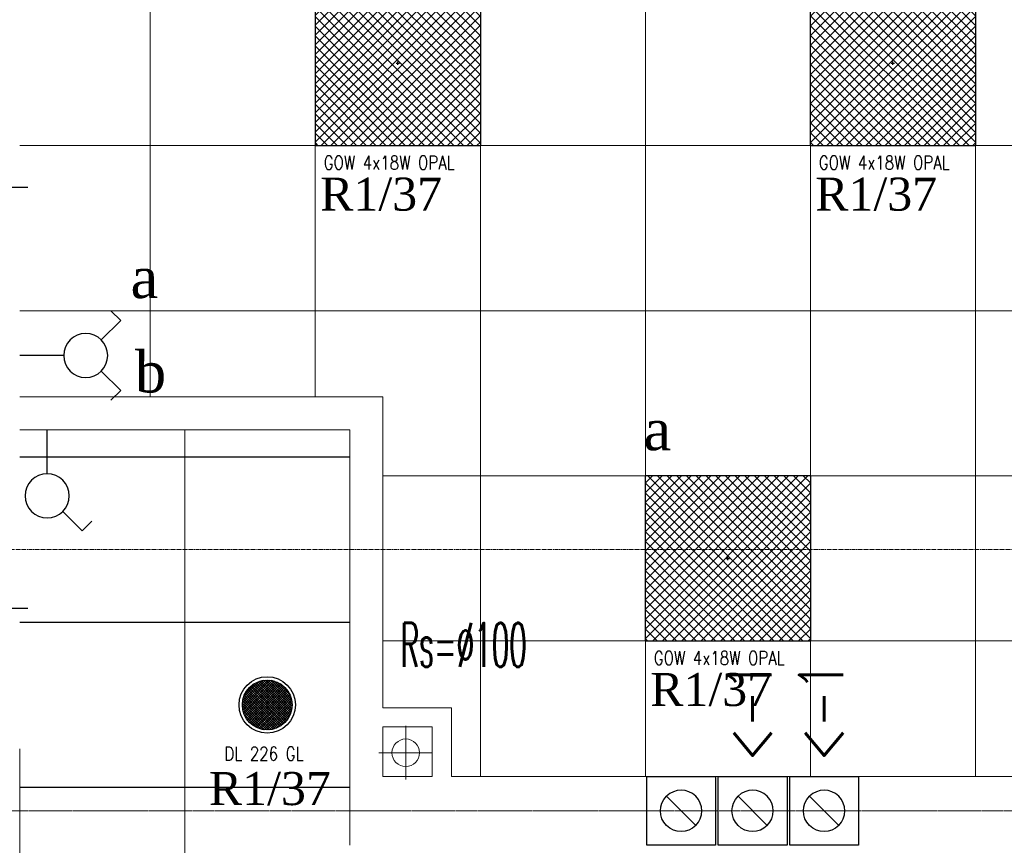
# Model space of a CAD drawing. Header units: centimetres. Extents: x 88729 to 133553, y -16225 to 14174.
# Tile 230 of 231: x 93871 to 94229, y -8886 to -8586. Entities that reach past the tile are written whole.
import ezdxf
from ezdxf.enums import TextEntityAlignment as Align

# ---------------------------------------------------------------- set-up
doc = ezdxf.new("R2010")
doc.units = ezdxf.units.CM
doc.linetypes.add('CENTER2', pattern=[1.125, 0.75, -0.125, 0.125, -0.125])
for name, color, linetype in [('A-OS', 252, 'CENTER2'), ('A-SCIANY', 252, 'Continuous'), ('A-SUFITY', 252, 'Continuous'), ('B-IWE', 252, 'Continuous'), ('B-IWE-KAN', 252, 'Continuous'), ('E_Istn', 170, 'Continuous'), ('E_opisy siły', 5, 'Continuous'), ('E_PODKLAD', 7, 'Continuous'), ('E_siła', 5, 'Continuous'), ('R-MET-DRZ', 252, 'Continuous'), ('R-MET-IWE', 252, 'Continuous'), ('rz_wentylacja', 252, 'Continuous'), ('S-DRZ-', 252, 'Continuous'), ('S-DRZ-O', 252, 'Continuous'), ('S-DRZ-SKRZYD', 252, 'Continuous'), ('S-DRZ-WEGAR', 252, 'Continuous')]:
    doc.layers.add(name, color=color, linetype=linetype)
doc.layers.add('B-IWE-KS', color=252, linetype='Continuous', lineweight=20)
doc.layers.add('E_Istn_pozostaje', color=132, linetype='Continuous', lineweight=25)
doc.styles.add('MM_050', font='romans.shx', dxfattribs={"width": 0.8, "height": 16})
doc.styles.add('old', font='BOOKOS.TTF')
doc.styles.get("Standard").update_dxf_attribs({"font": 'txt.shx'})

# ---------------------------------------------------------------- blocks, each defined once
blk = doc.blocks.new('RLX_DL_226_GL')
at = {"ltscale": 0.1}
h = blk.add_hatch(dxfattribs=at)
h.set_pattern_fill('ANSI37', color=256, scale=5, style=0)
h.set_pattern_definition([(45, (0, 0), (-0.441942, 0.441942), []), (135, (0, 0), (-0.441942, -0.441942), [])])
h.paths.add_polyline_path([(-9.05, 0, 1), (9.05, 0, 1)])
h.paths.add_polyline_path([(-0.01, -0.03), (0.58, -0.03), (0.58, 0.13), (-0.01, 0.13)], flags=24)
for p, q in [((-0.2, 0), (0, 0)), ((0, -0.2), (0, 0.2)), ((0, 0), (0.2, 0))]:
    blk.add_line(p, q, dxfattribs=at)
for radius in [10.25, 9.05]:
    blk.add_circle((0, 0), radius, dxfattribs=at)
at = {"ltscale": 0.1, "insert": (-15.59, -15.23), "char_height": 5, "width": 37.6033, "attachment_point": 1, "style": 'MM_050'}
blk.add_mtext('DL 226 GL', dxfattribs=at)
at = {"ltscale": 0.1, "flags": 9}
blk.add_attdef('RLXLUM', (0, 0), '', height=0.1, dxfattribs=at)
blk = doc.blocks.new('RLX_GOW_418_OPAL')
at = {"ltscale": 0.1}
h = blk.add_hatch(dxfattribs=at)
h.set_pattern_fill('ANSI37', color=256, scale=20, style=0)
h.set_pattern_definition([(45, (0, 0), (-1.76777, 1.76777), []), (135, (0, 0), (-1.76777, -1.76777), [])])
h.paths.add_polyline_path([(-30, 30), (-30, -30), (30, -30), (30, 30)])
h.paths.add_polyline_path([(-0.01, -0.03), (0.58, -0.03), (0.58, 0.13), (-0.01, 0.13)], flags=24)
for p, q in [((30, 30), (-30, 30)), ((-30, -30), (-30, 30)), ((30, 30), (30, -30)), ((-0.6, 0), (0, 0)), ((0, -0.6), (0, 0.6)), ((0, 0), (0.6, 0)), ((-30, -30), (30, -30))]:
    blk.add_line(p, q, dxfattribs=at)
at = {"ltscale": 0.1, "insert": (-26.98, -33.69), "char_height": 5, "width": 59.4555, "attachment_point": 1, "style": 'MM_050'}
blk.add_mtext('GOW 4x18W OPAL', dxfattribs=at)
at = {"ltscale": 0.1, "flags": 9}
blk.add_attdef('RLXLUM', (0, 0), '', height=0.1, dxfattribs=at)
blk = doc.blocks.new('E_łącznik świecznikowy IP20')
at = {"linetype": 'Continuous', "ltscale": 0.5}
for p, q in [((-16.26, 33.19), (-12.73, 36.73)), ((-5.66, 29.66), (-12.73, 36.73)), ((5.66, 29.66), (12.73, 36.73)), ((16.26, 33.19), (12.73, 36.73)), ((0, 16), (0, 0))]:
    blk.add_line(p, q, dxfattribs=at)
blk.add_circle((0, 24), 8, dxfattribs=at)
at = {"linetype": 'Continuous', "ltscale": 0.5, "style": 'old', "flags": 4}
blk.add_attdef('OBWÓD', (12.24, 34.73), '', height=11.36, dxfattribs=at)
blk = doc.blocks.new('E_łącznik jednobiegunowy IP20')
at = {"linetype": 'Continuous', "ltscale": 0.5}
for p, q in [((5.66, 29.66), (12.73, 36.73)), ((16.26, 33.19), (12.73, 36.73)), ((0, 16), (0, 0))]:
    blk.add_line(p, q, dxfattribs=at)
blk.add_circle((0, 24), 8, dxfattribs=at)
at = {"linetype": 'Continuous', "ltscale": 0.5, "style": 'old', "flags": 4}
blk.add_attdef('OBWÓD', (12.73, 36.73), '', height=12, dxfattribs=at)
blk = doc.blocks.new('E_opis siły')
at = {"layer": 'E_siła', "linetype": 'Continuous', "ltscale": 0.5, "style": 'old', "flags": 4}
blk.add_attdef('OBWÓD', (0, 0), '', height=12, dxfattribs=at)
blk = doc.blocks.new('D90-L-DL')
at = {"layer": 'S-DRZ-'}
blk.add_arc((-45, 0), 90, 270, 0, dxfattribs=at)
at = {"layer": 'S-DRZ-O'}
blk.add_line((0, 15.12), (0, -15.12), dxfattribs=at)
at = {"layer": 'S-DRZ-SKRZYD'}
blk.add_line((-45, 0), (-45, -90), dxfattribs=at)
at = {"layer": 'S-DRZ-WEGAR'}
for points in [[(-50, -3.5), (-45, -3.5), (-45, 3.5), (-50, 3.5)], [(45, 3.5), (50, 3.5), (50, -3.5), (45, -3.5)]]:
    blk.add_lwpolyline(points, close=True, dxfattribs=at)
blk = doc.blocks.new('IWE-KS')
at = {"layer": 'B-IWE-KS'}
for p, q in [((0, -9.75), (0, 9.75)), ((9.75, 0), (-9.75, 0))]:
    blk.add_line(p, q, dxfattribs=at)
blk.add_circle((0, 0), 5, dxfattribs=at)
at = {"layer": 'R-MET-IWE', "oblique": -180, "text_generation_flag": 6, "width": 0.464286}
blk.add_attdef('NR', text='', height=14.07, rotation=180, dxfattribs=at).set_placement((19.95, -0.12), align=Align.MIDDLE)
blk = doc.blocks.new('IWE0W')
at = {"layer": 'B-IWE-KAN'}
blk.add_lwpolyline([(0.854, 0.854, -1), (0.146, 0.146), (0.854, 0.854, 1), (0.146, 0.146)], format="xyb", dxfattribs=at)
blk = doc.blocks.new('IWE0W011')
at = {"layer": 'B-IWE'}
blk.add_lwpolyline([(0, 0), (25, 0), (25, 25), (0, 25), (0, 0)], dxfattribs=at)
at = {"xscale": 15, "yscale": 15, "zscale": 15}
blk.add_blockref('IWE0W', (5, 5), dxfattribs=at)
at = {"layer": 'R-MET-IWE', "width": 0.75}
blk.add_attdef('NR', text='', height=9.5, dxfattribs=at).set_placement((12.5, 37), align=Align.MIDDLE)
blk = doc.blocks.new('A$Ce817dbbb')
at = {"layer": 'A-OS', "color": 252, "lineweight": 9, "ltscale": 2}
blk.add_line((-2608.23, -19243.52), (3323.95, -19243.52), dxfattribs=at)
at = {"layer": 'A-OS', "color": 252, "lineweight": 9}
blk.add_line((1901, -19338.52), (3323.95, -19338.52), dxfattribs=at)
at = {"layer": 'A-SCIANY', "color": 252, "lineweight": 9, "ltscale": 3}
for p, q in [((2469.1, -19188.02), (2601.1, -19188.02)), ((2601.1, -19188.02), (2601.1, -19301.02)), ((2469.1, -19200.02), (2589.1, -19200.02)), ((2589.1, -19200.02), (2589.1, -19351.02)), ((2601.1, -19301.02), (2626.1, -19301.02)), ((2626.1, -19326.02), (2626.1, -19301.02)), ((2601.1, -19308.02), (2601.1, -19326.02)), ((2601.1, -19308.02), (2619.1, -19308.02)), ((2619.1, -19326.02), (2619.1, -19308.02)), ((2469.1, -19316.02), (2469.1, -19489.02)), ((2601.1, -19326.02), (2619.1, -19326.02)), ((2626.1, -19326.02), (2852.1, -19326.02))]:
    blk.add_line(p, q, dxfattribs=at)
at = {"layer": 'A-SUFITY', "lineweight": 0, "ltscale": 0.1}
for p, q in [((2516.6, -18807.52), (2516.6, -19188.02)), ((2576.6, -18807.52), (2576.6, -19188.02)), ((2636.6, -18807.52), (2636.6, -19326.02)), ((2696.6, -18807.52), (2696.6, -19326.02)), ((2756.6, -18807.52), (2756.6, -19326.02)), ((2816.6, -18807.52), (2816.6, -19326.02)), ((2469.1, -19096.77), (3044.1, -19096.77)), ((2469.1, -19156.77), (3044.1, -19156.77)), ((2529.1, -19489.02), (2529.1, -19200.02)), ((2601.1, -19216.77), (3044.1, -19216.77)), ((2601.1, -19276.77), (3044.1, -19276.77))]:
    blk.add_line(p, q, dxfattribs=at)
at = {"layer": 'A-SUFITY', "ltscale": 0.1}
for p, q in [((2589.1, -19210.02), (2469.1, -19210.02)), ((2589.1, -19270.02), (2469.1, -19270.02)), ((2589.1, -19330.02), (2469.1, -19330.02))]:
    blk.add_line(p, q, dxfattribs=at)
at = {"layer": 'R-MET-DRZ', "color": 252, "lineweight": 9, "extrusion": (0, 0, -1), "yscale": 1.019999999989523, "zscale": -1.019999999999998, "rotation": 90}
for p, xscale in [((-2456.6, -19112.02), -1.020000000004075), ((-2456.6, -19265.02), 1.020000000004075)]:
    blk.add_blockref('D90-L-DL', p, dxfattribs=dict(at, xscale=xscale))
at = {"layer": 'R-MET-IWE', "color": 252, "lineweight": 9}
ref = blk.add_blockref('IWE-KS', (2609.46, -19317.39), dxfattribs=dict(at, zscale=1.25))
ref.add_attrib('NR', 'Rs=%%c100', dxfattribs={"height": 16, "rotation": 180, "text_generation_flag": 6, "width": 0.464286}).set_placement((2630.55, -19278.22), align=Align.MIDDLE)
at = {"layer": 'rz_wentylacja', "color": 252, "lineweight": 9}
ref = blk.add_blockref('IWE0W011', (2723.1, -19326.02), dxfattribs=dict(at, xscale=-1, rotation=180))
ref.add_attrib('NR', '<-1', (2742.46, -19320.49), dxfattribs={"layer": 'R-MET-IWE', "height": 16, "rotation": 90, "width": 0.75})
ref = blk.add_blockref('IWE0W011', (2749.1, -19326.02), dxfattribs=dict(at, xscale=-1, rotation=180))
ref.add_attrib('NR', '<-1', (2768.46, -19320.49), dxfattribs={"layer": 'R-MET-IWE', "height": 16, "rotation": 90, "width": 0.75})
ref = blk.add_blockref('IWE0W011', (2697.1, -19326.02), dxfattribs=dict(at, xscale=-1, rotation=180))
ref.add_attrib('NR', '1->', (2716.46, -19392.99), dxfattribs={"layer": 'R-MET-IWE', "height": 16, "rotation": 90, "width": 0.75})
at = {"layer": 'R-MET-IWE', "color": 252, "lineweight": 9, "width": 0.75}
for tag, rotation, p in [('0-', 90, (-1139.05, -4143.61)), ('0-', 90, (-1113.05, -4143.61)), ('0-', 90, (-1087.05, -4143.61)), ('2-', 90, (-796.05, -4143.61)), ('2-', 90, (-505.05, -4143.61)), ('0-', 90, (-480.05, -4143.61)), ('0-', 90, (-456.05, -4143.61)), ('2-', 90, (-166.05, -4143.61)), ('2-', 90, (-625.66, -4833.61)), ('2-', 90, (-599.66, -4833.61)), ('2-', 90, (-573.66, -4833.61)), ('0-', 180, (-2169.64, -4848.47)), ('0-', 180, (-2169.64, -4873.47)), ('0-', 180, (-2169.64, -4899.47)), ('-2', 90, (-1661.47, -4961.65)), ('-2', 90, (-1636.47, -4961.65)), ('0-', 270, (-1489.78, -4968.06)), ('0-', 270, (-1464.78, -4968.06)), ('0-', 270, (-1439.78, -4968.06)), ('0-', 270, (-1364.78, -4968.06)), ('0-', 270, (-1339.78, -4968.06)), ('0-', 270, (-1314.78, -4968.06)), ('0-', 270, (328.22, -4968.06)), ('0-', 270, (354.22, -4968.06)), ('0-', 270, (1256.22, -4968.06)), ('0-', 270, (1282.22, -4968.06)), ('0-', 90, (-513.05, -5496.61)), ('0-', 90, (-487.05, -5496.61)), ('K.S.-', 90, (-487.05, -5766.11)), ('0-', 90, (-513.05, -5766.11)), ('1-', 90, (-539.05, -6114.61)), ('0-', 90, (-513.05, -6114.61)), ('0-', 90, (-487.05, -6114.61)), ('0-', 90, (301.95, -6545.61)), ('0-', 90, (327.95, -6545.61)), ('0-', 90, (353.95, -6545.61)), ('0-', 90, (416.11, -6545.61)), ('0-', 90, (1255.95, -6545.61)), ('0-', 90, (1281.95, -6545.61)), ('1-', 90, (2382.95, -6845.61)), ('1-', 90, (2408.95, -6845.61)), ('1-', 90, (2434.95, -6845.61)), ('1-', 90, (2827.95, -6845.61)), ('1-', 90, (2853.95, -6845.61)), ('1-', 90, (2879.95, -6845.61)), ('<-2', 90, (-910.64, -10482.41)), ('2->', 90, (-718.15, -10854.38)), ('2->', 90, (-692.15, -10854.38)), ('2->', 90, (-744.15, -10870.8)), ('-0', 90, (-186.09, -12450.12)), ('1-', 90, (2264.47, -12866.38)), ('1-', 90, (2290.47, -12866.38)), ('1-', 90, (2316.47, -12866.38)), ('1-', 90, (2709.47, -12866.38)), ('1-', 90, (2735.47, -12866.38)), ('1-', 90, (2761.47, -12866.38)), ('<-KL', 90, (-700.01, -16780.91)), ('-0', 90, (-179.94, -18957.53)), ('0->', 90, (-1257.53, -23179.05)), ('0->', 90, (-1231.53, -23179.05)), ('0->', 90, (-1205.53, -23179.05)), ('0->', 90, (-600.53, -23179.05)), ('0->', 90, (-574.53, -23179.05)), ('0->', 90, (-1692.53, -24074.05)), ('0->', 90, (-1666.53, -24074.05)), ('0->', 90, (-1640.53, -24074.05)), ('0->', 90, (-1486.53, -24074.05)), ('0->', 90, (-1460.53, -24074.05)), ('0->', 90, (-1434.53, -24074.05)), ('<-0', 90, (-499.82, -24383.56)), ('<-0', 90, (-298.11, -24383.56)), ('<-0', 180, (-587.12, -25088.86)), ('<-0', 270, (-496.63, -25202.68)), ('<-0', 180, (-1353.25, -25419.36)), ('<-0', 180, (-1187.25, -25444.1)), ('<-0', 90, (-179.61, -25454.22)), ('<-0', 90, (-69.59, -26375.36)), ('<-0', 90, (-43.59, -26375.36))]:
    blk.add_attdef(tag, text='', height=17, rotation=rotation, dxfattribs=at).set_placement(p, align=Align.MIDDLE)
for tag, p in [('2-', (1424.81, -4179.2)), ('2-', (1424.81, -4205.2)), ('K.S.-', (-76.89, -4264.2)), ('KL-', (-613.13, -4292.18)), ('1-', (-613.13, -4312.18)), ('1-', (-613.13, -4332.18)), ('K.S.-', (1414.13, -4333.66)), ('0-', (-70.19, -4341.2)), ('0-', (469.81, -4341.2)), ('1-', (-613.13, -4352.18)), ('0-', (1424.81, -4361.2)), ('0-', (-70.19, -4367.2)), ('1-', (469.81, -4367.2)), ('0-', (1099.81, -4368.2)), ('2-', (1424.81, -4387.2)), ('1-', (-70.19, -4393.2)), ('1-', (469.81, -4393.2)), ('1-', (1099.81, -4394.2)), ('2-', (1424.81, -4413.2)), ('2-', (-70.19, -4419.2)), ('2-', (1099.81, -4420.2)), ('K.S.-', (-76.89, -4445.2)), ('2-', (469.81, -4444.2)), ('2-', (1099.81, -4446.2)), ('2-', (469.81, -4470.2)), ('2-', (-825.19, -4496.2)), ('2-', (-825.19, -4522.2)), ('2-', (-70.19, -4574.2)), ('2-', (-70.19, -4600.2)), ('K.S.-', (1089.13, -4600.66)), ('2-', (1099.81, -4653.2)), ('2-', (-70.19, -4669.2)), ('2-', (1099.81, -4679.2)), ('-1', (1806.78, -4690.78)), ('1-', (-70.19, -4695.2)), ('2-', (1099.81, -4705.2)), ('-1', (1806.78, -4716.3)), ('K.S.-', (-73.2, -4721.2)), ('-1', (1806.78, -4743.07)), ('FR-', (-70.19, -4747.2)), ('0-', (-1066.19, -6382.7)), ('0-', (-1066.19, -6408.7)), ('2-', (1729.81, -6586.2)), ('2-', (1729.81, -6612.2)), ('2-', (1729.81, -6638.2)), ('2-', (1729.81, -6664.2)), ('K.S.-', (469.81, -6788.2)), ('1-', (-962.19, -6915.2)), ('1-', (-460.19, -6923.2)), ('1-', (469.81, -6923.2)), ('2-', (1729.81, -6923.2)), ('1-', (-460.19, -6949.2)), ('1-', (469.81, -6949.2)), ('2-', (1729.81, -6949.2)), ('K.S.-', (2901.81, -6960.2)), ('2-', (1729.81, -6975.2)), ('2-', (1729.81, -7001.2)), ('2-', (-460.19, -7026.2)), ('0-', (469.81, -7026.2)), ('2-', (-460.19, -7052.2)), ('0-', (469.81, -7052.2)), ('2-', (-460.19, -7078.2)), ('2-', (469.81, -7078.2)), ('1-', (2901.81, -7088.2)), ('2-', (469.81, -7104.2)), ('1-', (2901.81, -7114.2)), ('0-', (1729.81, -7131.2)), ('2-', (-460.19, -7141.2)), ('0-', (1729.81, -7157.2)), ('2-', (-460.19, -7167.2)), ('2-', (469.81, -7181.2)), ('2-', (1729.81, -7183.2)), ('0-', (-460.19, -7193.2)), ('2-', (469.81, -7207.2)), ('2-', (1729.81, -7209.2)), ('K.S.-', (-470.87, -7217.66)), ('2-', (469.81, -7233.2)), ('2-', (1729.81, -7235.2)), ('1-', (-460.19, -7245.2)), ('2-', (469.81, -7259.2)), ('2-', (1729.81, -7261.2)), ('2-', (1729.81, -7287.2)), ('2-', (-460.19, -7297.2)), ('2->', (-943.67, -10542.97)), ('-1', (1688.29, -10711.55)), ('-1', (1688.29, -10737.55)), ('-1', (1688.29, -10763.55)), ('<-2', (1685.55, -12605.39)), ('2->', (1611.33, -12636.47)), ('2->', (1611.33, -12658.97)), ('2->', (1590.77, -12684.97)), ('K.S.-', (2783.33, -12980.97)), ('2->', (-578.67, -13046.97)), ('2->', (-578.67, -13072.97)), ('<-2', (-476.88, -13105.94)), ('1-', (2783.33, -13108.97)), ('1-', (2783.33, -13134.97)), ('<-1', (-610.79, -16857.83)), ('<-1', (-610.79, -16877.83)), ('<-1', (1688.29, -17218.96)), ('<-1', (1688.29, -17244.96)), ('<-1', (1688.29, -17270.96)), ('<-1', (-478.91, -18553.43)), ('<-0', (-2287.98, -23879.57)), ('<-0', (-2287.98, -23905.57)), ('<-0', (-2287.98, -23931.57)), ('<-0', (-343.08, -24738.18)), ('<-0', (-478.91, -25059.68))]:
    blk.add_attdef(tag, text='', height=17, dxfattribs=at).set_placement(p, align=Align.MIDDLE)

msp = doc.modelspace()

# ---------------------------------------------------------------- block references
at = {"layer": 'E_Istn'}
for name, p in [('RLX_GOW_418_OPAL', (94008.48, -8601.37, 350)), ('RLX_GOW_418_OPAL', (94188.48, -8601.37, 350)), ('RLX_GOW_418_OPAL', (94128.48, -8781.37, 350)), ('RLX_DL_226_GL', (93960.98, -8834.63))]:
    msp.add_blockref(name, p, dxfattribs=at)
at = {"layer": 'E_Istn_pozostaje', "xscale": -1}
for name, p, rotation in [('E_łącznik świecznikowy IP20', (93870.98, -8707.63), 270), ('E_łącznik jednobiegunowy IP20', (93880.98, -8734.63), 180)]:
    msp.add_blockref(name, p, dxfattribs=dict(at, rotation=rotation))
at = {"layer": 'E_opisy siły', "linetype": 'Continuous'}
ref = msp.add_blockref('E_opis siły', (94040.67, -8655, -250), dxfattribs=dict(at, xscale=-1))
ref.add_attrib('OBWÓD', 'R1/37', (93980.24, -8655, -250), dxfattribs={"color": 3, "linetype": 'Continuous', "ltscale": 0.5, "height": 12, "style": 'old'})
ref = msp.add_blockref('E_opis siły', (94220.67, -8655, -250), dxfattribs=dict(at, xscale=-1))
ref.add_attrib('OBWÓD', 'R1/37', (94160.24, -8655, -250), dxfattribs={"color": 3, "linetype": 'Continuous', "ltscale": 0.5, "height": 12, "style": 'old'})
ref = msp.add_blockref('E_opis siły', (94160.67, -8835, -250), dxfattribs=dict(at, xscale=-1))
ref.add_attrib('OBWÓD', 'R1/37', (94100.24, -8835, -250), dxfattribs={"color": 3, "linetype": 'Continuous', "ltscale": 0.5, "height": 12, "style": 'old'})
ref = msp.add_blockref('E_opis siły', (94000.21, -8871, -600), dxfattribs=dict(at, xscale=-1))
ref.add_attrib('OBWÓD', 'R1/37', (93939.79, -8871, -600), dxfattribs={"color": 3, "linetype": 'Continuous', "ltscale": 0.5, "height": 12, "style": 'old'})
at = {"layer": 'E_PODKLAD'}
msp.add_blockref('A$Ce817dbbb', (91401.87, 10465.39), dxfattribs=at)

# ---------------------------------------------------------------- texts
at = {"layer": 'E_Istn', "style": 'old'}
msp.add_text('a', height=15, dxfattribs=at).set_placement((94097.79, -8742.06))
at = {"layer": 'E_Istn_pozostaje', "style": 'old'}
for s, p in [('a', (93911.3, -8686.78)), ('b', (93912.9, -8721.08))]:
    msp.add_text(s, height=15, dxfattribs=at).set_placement(p)

doc.saveas('drawing.dxf')
